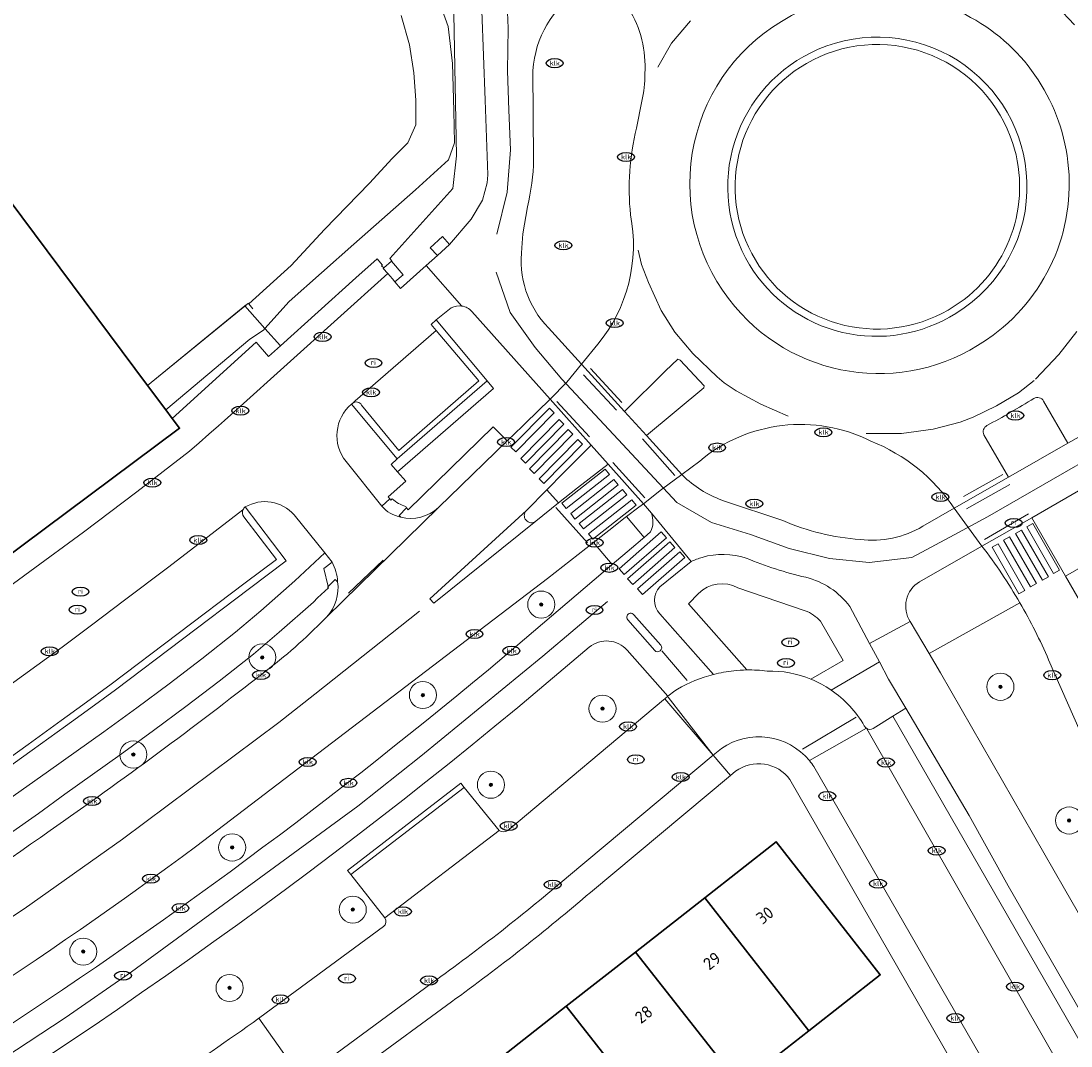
# Model space of a CAD drawing. Header units: metres. Extents: x 103671 to 105190, y 427150 to 429171.
# Tile 38 of 256: x 104104 to 104181, y 427392 to 427468. Entities that reach past the tile are written whole.
import ezdxf
from ezdxf.enums import TextEntityAlignment as Align

# ---------------------------------------------------------------- set-up
doc = ezdxf.new("R2010")
doc.units = ezdxf.units.M
for name, color, linetype, lineweight in [('B-WE-GK-BESCHOEIING-G', 253, 'GK-BESCHOEIING-SO', 18), ('B-WE-GR-BEPLANTING_CULTUUR_BODEMBEDEKKER-GV', 253, 'Continuous', 18), ('B-WE-GR-BOOM-S', 253, 'Continuous', 25), ('B-WE-GR-HAAG-GV', 253, 'Continuous', 13), ('B-WE-IE-MEUBILAIR-S', 253, 'Continuous', 25), ('B-WE-IE-TERREINAFSCHEIDING_KUNSTMATIG_MUUR-GV', 253, 'Continuous', 18), ('B-WE-OG-BEBOUWING-GV', 253, 'Continuous', 35), ('B-WE-OG-BEBOUWING-T18', 7, 'Continuous', 18), ('B-WE-OG-TERREIN_BEGROEID-GV', 253, 'Continuous', 18), ('B-WE-OG-TERREIN_ERF-GV', 253, 'Continuous', 18), ('B-WE-OG-TERREIN_OEVER-GV', 253, 'Continuous', 18), ('B-WE-OG-WATER_SLOOT-GV', 253, 'Continuous', 18), ('B-WE-VH-GESLOTENVERHARDING_ASFALT-GV', 253, 'Continuous', 18), ('B-WE-VH-ONVERHARD_ZAND-GV', 253, 'Continuous', 18), ('B-WE-VH-OPENVERHARDING-GV', 253, 'Continuous', 18), ('B-WE-VH-OPENVERHARDING_BETONSTRAATSTEEN-GV', 253, 'Continuous', 18), ('B-WE-VH-OPENVERHARDING_TEGEL-GV', 253, 'Continuous', 18), ('B-WE-VW-MARKERING_PICTOGRAM-G', 253, 'Continuous', 18)]:
    doc.layers.add(name, color=color, linetype=linetype, lineweight=lineweight)
doc.styles.add('NLCS-ISO', font='NLCS-ISO.ttf')
doc.styles.add('NLCS-ISO-M500-T18', font='NLCS-ISO.ttf', dxfattribs={"height": 0.9})
doc.linetypes.add('GK-BESCHOEIING-SO', pattern='A,18,-3,[1,NLCS.SHX,S=0.6,R=0,X=0,Y=0],-3', length=24)

# ---------------------------------------------------------------- blocks, each defined once
blk = doc.blocks.new('SIE-MEUBILAIR_PUT_RIOOLPUT-SO')
blk.add_ellipse((0, 0), major_axis=(1.25, 0), ratio=0.54)
at = {"style": 'NLCS-ISO'}
blk.add_text('ri', height=0.75, dxfattribs=at).set_placement((-0.04, 0.07), align=Align.MIDDLE_CENTER)
blk = doc.blocks.new('SIE-MEUBILAIR_PUT_KOLK-SO')
blk.add_ellipse((0, 0), major_axis=(1.25, 0), ratio=0.54)
at = {"style": 'NLCS-ISO'}
blk.add_text('klk', height=0.75, dxfattribs=at).set_placement((0.03, 0), align=Align.MIDDLE_CENTER)
blk = doc.blocks.new('SGR-BOOM_GBKN-SO')
at = {"linetype": 'ByBlock', "lineweight": 18}
h = blk.add_hatch(color=0, dxfattribs=at)
h.dxf.hatch_style = 1
edge = h.paths.add_edge_path()
edge.add_arc((0, 0), 0.25, 0, 360)
at = {"color": 0, "linetype": 'ByBlock', "lineweight": 18}
for radius in [2, 0.25]:
    blk.add_circle((0, 0), radius, dxfattribs=at)
at = {"color": 0, "linetype": 'ByBlock', "lineweight": 18, "style": 'NLCS-ISO'}
blk.add_attdef('SOORT', (2.5, 0), '', height=1.5, dxfattribs=at)

msp = doc.modelspace()

# ---------------------------------------------------------------- linework, layer by layer
at = {"layer": 'B-WE-GK-BESCHOEIING-G', "flags": 128}
for points in [[(104112.948, 427440.675), (104120.387, 427446.763), (104120.43, 427446.707)], [(104120.43, 427446.707), (104120.71, 427446.341)]]:
    msp.add_lwpolyline(points, dxfattribs=at)
at = {"layer": 'B-WE-GR-BEPLANTING_CULTUUR_BODEMBEDEKKER-GV'}
for points in [[(104176.846, 427458.547, 0.461562), (104162.097, 427464.713)], [(104162.097, 427464.713, 0.435141), (104157.832, 427449.943)], [(104172.518, 427446.525, 0.341188), (104176.846, 427458.547)], [(104157.832, 427449.943, 0.425148), (104172.518, 427446.525)], [(104128.016, 427439.3, 0.410376), (104127.608, 427435.065)], [(104123.767, 427431.12, 0.361446), (104120.159, 427431.705)]]:
    msp.add_lwpolyline(points, format="xyb", dxfattribs=at)
at = {"layer": 'B-WE-GR-BEPLANTING_CULTUUR_BODEMBEDEKKER-GV', "flags": 128}
for points in [[(104131.383, 427435.262), (104128.016, 427439.3)], [(104127.608, 427435.065), (104130.24, 427431.769), (104130.84, 427432.297), (104130.712, 427432.456), (104132.02, 427433.624), (104131.404, 427434.301), (104130.925, 427434.832), (104131.383, 427435.262)], [(104120.159, 427431.705), (104123.186, 427427.732), (104120.473, 427425.683), (104110.574, 427418.215), (104108.48, 427416.683), (104106.879, 427415.516), (104104.421, 427413.75), (104102.402, 427412.297), (104100.73, 427411.153), (104097.551, 427408.959), (104094.608, 427406.981), (104093.091, 427406.007)], [(104126.032, 427428.31), (104123.767, 427431.12)], [(104091.05, 427404.665), (104092.144, 427402.975), (104094.171, 427404.263), (104096.67, 427405.888), (104099.124, 427407.604), (104101.573, 427409.339), (104105.632, 427412.205), (104109.707, 427415.109), (104112.147, 427416.888), (104114.533, 427418.654), (104116.946, 427420.492), (104119.431, 427422.463), (104121.301, 427424.046), (104123.822, 427426.251), (104126.032, 427428.31)]]:
    msp.add_lwpolyline(points, dxfattribs=at)
at = {"layer": 'B-WE-GR-HAAG-GV', "flags": 128}
for points in [[(104167.666, 427419.004), (104166.991, 427420.27), (104163.428, 427418.191)], [(104166.529, 427415.347), (104167.974, 427416.256), (104168.939, 427416.851), (104167.666, 427419.004)]]:
    msp.add_lwpolyline(points, dxfattribs=at)
at = {"layer": 'B-WE-GR-HAAG-GV'}
for points in [[(104163.428, 427418.191, -0.11303), (104165.879, 427415.546)], [(104165.879, 427415.546, 0.126223), (104166.031, 427415.373)], [(104166.031, 427415.373, 0.286266), (104166.529, 427415.347)]]:
    msp.add_lwpolyline(points, format="xyb", dxfattribs=at)
at = {"layer": 'B-WE-GR-HAAG-GV', "flags": 128}
msp.add_lwpolyline([(104176.499, 427403.742), (104173.616, 427408.942), (104168.939, 427416.851), (104167.974, 427416.256), (104198.952, 427362.437), (104199.567, 427361.993), (104202.433, 427356.905), (104202.499, 427356.278), (104227.257, 427313.407), (104227.367, 427313.223), (104228.358, 427313.747)], close=True, dxfattribs=at)
at = {"layer": 'B-WE-IE-TERREINAFSCHEIDING_KUNSTMATIG_MUUR-GV', "flags": 128}
msp.add_lwpolyline([(104131.383, 427435.262), (104130.925, 427434.832), (104131.404, 427434.301), (104138.492, 427440.454), (104138.028, 427441.01)], close=True, dxfattribs=at)
at = {"layer": 'B-WE-OG-BEBOUWING-GV', "flags": 128}
for points in [[(104114.765, 427438.239), (104114.29, 427438.875), (104112.948, 427440.675), (104102.722, 427454.38), (104102.654, 427454.347), (104102.519, 427454.246), (104098.753, 427451.349), (104096.94, 427453.805), (104096.793, 427453.991), (104090.195, 427449.096), (104090.342, 427448.898), (104092.097, 427446.523), (104086.12, 427442.075), (104093.793, 427431.767), (104090.472, 427429.295), (104095.237, 427422.892), (104095.386, 427422.693), (104115.303, 427437.518)], [(104154.091, 427402.861), (104161.791, 427393.045), (104167.06, 427397.177), (104159.36, 427406.994)], [(104156.68, 427389.036), (104161.791, 427393.045), (104154.091, 427402.861), (104148.98, 427398.852)], [(104148.98, 427398.852), (104143.869, 427394.843), (104151.569, 427385.026), (104156.68, 427389.036)], [(104146.458, 427381.017), (104151.569, 427385.026), (104143.869, 427394.843), (104138.758, 427390.834)]]:
    msp.add_lwpolyline(points, close=True, dxfattribs=at)
at = {"layer": 'B-WE-OG-TERREIN_BEGROEID-GV'}
for points in [[(104144.878, 427469.856, 0.237683), (104141.405, 427463.94)], [(104149.671, 427463.7, 0.152394), (104148.483, 427468.518)], [(104149.442, 427461.661, 0.059311), (104149.671, 427463.7)], [(104148.609, 427453.281, -0.083378), (104149.049, 427459.661)], [(104141.455, 427457.366, -0.056887), (104140.996, 427453.875)], [(104146.202, 427443.727, 0.224016), (104148.609, 427453.281)], [(104140.593, 427450.848, 0.230145), (104142.551, 427444.928)], [(104166.365, 427436.569, 0.298584), (104153.719, 427435.099)], [(104172.516, 427431.626, 0.150521), (104166.365, 427436.569)], [(104152.612, 427433.888, 0.106381), (104155.563, 427432.142)], [(104131.643, 427430.957, 0.253094), (104134.419, 427431.667)], [(104159.865, 427430.697, 0.084623), (104165.56, 427429.311)], [(104165.56, 427429.311, 0.167445), (104170.2, 427430.28)], [(104126.177, 427423.592, 0.230206), (104126.976, 427426.188)], [(104156.543, 427425.746, 0.335292), (104153.642, 427425.319)], [(104179.49, 427420.425, 0.029409), (104177.368, 427424.635)], [(104162.633, 427423.27, 0.133433), (104161.499, 427424.042)], [(104121.495, 427419.456, 0.037542), (104126.038, 427423.453)], [(104148.37, 427421.132, 0.400558), (104145.561, 427421.359)], [(104056.927, 427367.326, 0.060352), (104138.118, 427419.693)], [(104105.745, 427407.813, 0.013173), (104121.495, 427419.456)], [(104157.21, 427419.677, -0.035204), (104158.692, 427419.595)], [(104158.719, 427419.596, -0.102403), (104161.94, 427418.992)], [(104140.289, 427416.907, -0.084034), (104020.111, 427347.65)], [(104082.17, 427392.511, 0.019264), (104105.745, 427407.813)], [(104138.916, 427407.827, 0.356349), (104139.553, 427407.832)], [(104116.586, 427406.69, -0.030309), (104081.111, 427383.624)], [(104130.377, 427400.728, 0.377909), (104130.459, 427401.374)], [(104107.179, 427384.432, 0.00863), (104121.17, 427393.959)]]:
    msp.add_lwpolyline(points, format="xyb", dxfattribs=at)
at = {"layer": 'B-WE-OG-TERREIN_BEGROEID-GV', "flags": 128}
for points in [[(104134.474, 427469.018), (104135.138, 427467.165), (104135.461, 427464.44), (104135.569, 427460.943), (104135.617, 427458.59), (104135.177, 427457.332), (104132.742, 427455.12), (104128.181, 427451.117), (104123.409, 427446.876), (104121.61, 427444.888), (104122.762, 427443.609), (104128.33, 427448.622), (104129.901, 427450.025), (104130.303, 427449.558), (104130.228, 427449.505), (104130.403, 427449.356), (104130.96, 427449.858), (104130.978, 427449.874), (104130.828, 427450.039), (104135.488, 427455.229), (104135.76, 427457.633), (104135.567, 427468.117)], [(104141.405, 427463.94), (104141.455, 427457.366)], [(104149.049, 427459.661), (104149.442, 427461.661)], [(104140.996, 427453.875), (104140.671, 427451.859), (104140.593, 427450.848)], [(104142.551, 427444.928), (104144.993, 427442.248), (104146.201, 427443.726), (104146.202, 427443.727)], [(104134.419, 427431.667), (104134.506, 427431.75), (104135.235, 427432.457), (104139.513, 427436.59), (104138.463, 427437.612), (104132.199, 427431.487), (104132.067, 427431.631)], [(104153.719, 427435.099), (104152.407, 427434.113), (104152.612, 427433.888)], [(104132.067, 427431.631), (104131.522, 427431.083), (104131.643, 427430.957)], [(104155.563, 427432.142), (104159.865, 427430.697)], [(104170.2, 427430.28), (104172.516, 427431.626)], [(104138.118, 427419.693), (104147.252, 427427.451), (104145.87, 427429.078), (104142.487, 427426.416), (104116.586, 427406.69)], [(104126.976, 427426.188), (104126.811, 427426.342), (104126.271, 427425.838), (104126.234, 427425.804), (104126.313, 427425.725), (104125.49, 427424.992), (104125.208, 427424.687), (104122.662, 427422.46), (104120.758, 427420.849), (104118.228, 427418.842), (104115.78, 427416.977), (104113.384, 427415.204), (104110.929, 427413.414), (104106.845, 427410.503), (104104.889, 427409.07), (104100.341, 427405.905), (104095.648, 427402.748)], [(104161.499, 427424.042), (104156.543, 427425.746)], [(104153.642, 427425.319), (104152.886, 427424.551), (104157.21, 427419.677)], [(104177.368, 427424.635), (104170.659, 427420.896), (104171.511, 427419.451), (104180.659, 427403.511), (104187.609, 427391.456), (104240.978, 427298.436), (104242.976, 427294.997), (104243.027, 427295.027), (104243.476, 427294.279), (104247.441, 427296.612), (104246.676, 427297.939), (104198.07, 427382.417)], [(104126.038, 427423.453), (104126.177, 427423.592)], [(104161.94, 427418.992), (104164.321, 427420.381), (104162.633, 427423.27)], [(104139.553, 427407.832), (104151.048, 427417.479), (104151.135, 427417.547), (104151.38, 427417.739), (104148.37, 427421.132)], [(104145.561, 427421.359), (104140.289, 427416.907)], [(104198.07, 427382.417), (104190.827, 427394.953), (104190.341, 427395.862), (104179.49, 427420.425)], [(104158.692, 427419.595), (104158.719, 427419.596)], [(104130.459, 427401.374), (104127.957, 427404.571), (104127.714, 427404.882), (104136.081, 427411.308), (104136.33, 427411.002), (104138.916, 427407.827)], [(104121.17, 427393.959), (104121.207, 427393.985), (104121.244, 427394.011), (104130.377, 427400.728)]]:
    msp.add_lwpolyline(points, dxfattribs=at)
for points in [[(104114.29, 427438.875), (104114.765, 427438.239), (104120.969, 427443.862), (104121.883, 427442.818), (104122.762, 427443.609), (104121.61, 427444.888), (104121.498, 427444.764), (104120.492, 427444.093)], [(104187.905, 427424.364), (104185.143, 427429.122), (104180.742, 427426.599), (104183.124, 427422.457), (104187.236, 427415.322), (104199.25, 427394.428), (104252.059, 427302.612), (104253.469, 427300.178), (104257.87, 427302.721), (104242.871, 427328.799)]]:
    msp.add_lwpolyline(points, close=True, dxfattribs=at)
at = {"layer": 'B-WE-OG-TERREIN_ERF-GV', "flags": 128}
for points in [[(104156.375, 427412.197), (104156.003, 427411.886), (104145.659, 427403.254)], [(104135.389, 427395.168), (104129.003, 427390.487), (104124.384, 427387.098), (104136.218, 427361.27), (104145.032, 427367.428), (104143.574, 427369.41), (104145.94, 427371.151), (104148.262, 427372.859), (104149.72, 427370.877), (104155.49, 427375.303), (104153.973, 427377.24), (104156.267, 427379.036), (104158.556, 427380.829), (104160.073, 427378.892), (104165.686, 427383.512), (104164.168, 427385.341), (104166.381, 427387.193), (104168.57, 427389.025), (104170.11, 427387.185), (104173.013, 427389.616), (104160.389, 427411.584)]]:
    msp.add_lwpolyline(points, dxfattribs=at)
at = {"layer": 'B-WE-OG-TERREIN_ERF-GV'}
for points in [[(104160.389, 427411.584, 0.414301), (104156.375, 427412.197)], [(104145.659, 427403.254, -0.019834), (104135.389, 427395.168)]]:
    msp.add_lwpolyline(points, format="xyb", dxfattribs=at)
at = {"layer": 'B-WE-OG-TERREIN_ERF-GV', "flags": 128}
msp.add_lwpolyline([(104154.091, 427402.861), (104159.36, 427406.994), (104167.06, 427397.177), (104161.791, 427393.045), (104156.68, 427389.036), (104151.569, 427385.026), (104146.458, 427381.017), (104141.346, 427377.008), (104136.078, 427372.876), (104128.378, 427382.692), (104133.647, 427386.825), (104138.758, 427390.834), (104143.869, 427394.843), (104148.98, 427398.852)], close=True, dxfattribs=at)
at = {"layer": 'B-WE-OG-TERREIN_OEVER-GV', "flags": 128}
msp.add_lwpolyline([(104131.68, 427467.984), (104132.283, 427465.815), (104132.618, 427463.757), (104132.753, 427461.749), (104132.748, 427459.921), (104132.16, 427458.596), (104131.011, 427457.443), (104129.329, 427455.623), (104126.013, 427452.2), (104123.554, 427449.537), (104120.43, 427446.707), (104120.387, 427446.763), (104120.119, 427446.544), (104121.61, 427444.888), (104123.409, 427446.876), (104128.181, 427451.117), (104132.742, 427455.12), (104135.177, 427457.332), (104135.617, 427458.59), (104135.569, 427460.943), (104135.461, 427464.44), (104135.138, 427467.165), (104134.474, 427469.018)], dxfattribs=at)
msp.add_lwpolyline([(104112.948, 427440.675), (104114.29, 427438.875), (104120.492, 427444.093), (104121.498, 427444.764), (104121.61, 427444.888), (104120.119, 427446.544)], close=True, dxfattribs=at)
at = {"layer": 'B-WE-OG-WATER_SLOOT-GV', "flags": 128}
msp.add_lwpolyline([(104102.722, 427454.38), (104112.948, 427440.675), (104120.119, 427446.544), (104120.387, 427446.763), (104120.43, 427446.707), (104123.554, 427449.537), (104126.013, 427452.2), (104129.329, 427455.623), (104131.011, 427457.443), (104132.16, 427458.596), (104132.748, 427459.921), (104132.753, 427461.749), (104132.618, 427463.757), (104132.283, 427465.815), (104131.68, 427467.984)], dxfattribs=at)
at = {"layer": 'B-WE-VH-GESLOTENVERHARDING_ASFALT-GV', "flags": 128}
for points in [[(104140.599, 427473.361), (104140.452, 427473.326), (104137.541, 427471.678), (104137.519, 427471.665), (104137.887, 427461.733), (104138.08, 427456.229), (104138.024, 427455.645), (104137.677, 427454.352), (104136.842, 427452.963), (104135.241, 427451.075), (104134.349, 427450.264), (104133.53, 427449.538), (104136.156, 427446.54)], [(104141.455, 427457.366), (104141.405, 427463.94)], [(104149.442, 427461.661), (104149.049, 427459.661)], [(104140.593, 427450.848), (104140.671, 427451.859), (104140.996, 427453.875)], [(104136.895, 427446.147), (104142.679, 427439.665), (104143.9, 427440.912), (104144.993, 427442.248), (104142.551, 427444.928)], [(104146.202, 427443.727), (104146.201, 427443.726), (104144.993, 427442.248), (104148.166, 427438.766), (104151.186, 427441.768), (104152.111, 427442.609), (104152.268, 427442.549), (104154.055, 427440.656), (104154.019, 427440.499), (104149.789, 427436.985), (104152.407, 427434.113), (104153.719, 427435.099)], [(104179.116, 427439.527), (104180.903, 427436.413), (104186.992, 427439.823), (104185.703, 427442.145)], [(104140.925, 427431.444), (104142.441, 427432.981), (104143.689, 427434.246), (104145.7, 427436.278), (104142.679, 427439.665), (104142.463, 427439.445), (104141.975, 427438.968), (104140.64, 427437.679), (104139.513, 427436.59), (104135.235, 427432.457), (104134.506, 427431.75), (104134.419, 427431.667), (104126.177, 427423.592), (104126.038, 427423.453)], [(104172.516, 427431.626), (104176.516, 427433.903), (104174.704, 427437.04)], [(104116.586, 427406.69), (104142.487, 427426.416), (104145.87, 427429.078), (104147.348, 427430.24), (104148.253, 427430.951), (104148.307, 427430.992), (104149.232, 427431.692), (104149.564, 427431.948), (104146.963, 427434.863), (104144.687, 427433.115), (104143.302, 427432.005), (104141.611, 427430.651)], [(104152.612, 427433.888), (104152.407, 427434.113), (104150.91, 427432.987), (104149.564, 427431.948), (104150.157, 427431.249), (104153.103, 427427.678)], [(104159.865, 427430.697), (104155.563, 427432.142)], [(104169.948, 427426.178), (104174.568, 427428.824), (104172.516, 427431.626)], [(104172.516, 427431.626), (104170.2, 427430.28)], [(104150.778, 427425.822), (104153.103, 427427.678), (104150.157, 427431.249)], [(104199.25, 427394.428), (104187.236, 427415.322), (104183.124, 427422.457), (104180.742, 427426.599), (104178.259, 427430.916), (104174.568, 427428.824)], [(104150.096, 427429.866), (104149.612, 427429.455), (104149.485, 427429.347), (104148.684, 427428.667), (104147.252, 427427.451), (104138.118, 427419.693)], [(104154.745, 427419.345), (104150.775, 427423.822)], [(104164.807, 427424.366), (104166.261, 427421.64), (104169.272, 427423.246)], [(104150.399, 427421.118), (104148.403, 427423.378)], [(104148.864, 427423.742), (104150.858, 427421.5)], [(104187.609, 427391.456), (104180.659, 427403.511), (104171.511, 427419.451), (104170.659, 427420.896), (104169.272, 427423.246), (104166.261, 427421.64), (104166.991, 427420.27), (104167.666, 427419.004), (104168.939, 427416.851), (104173.616, 427408.942), (104176.499, 427403.742), (104228.358, 427313.747), (104240.564, 427292.565)], [(104140.289, 427416.907), (104145.561, 427421.359)], [(104148.37, 427421.132), (104151.38, 427417.739), (104151.891, 427418.138), (104152.073, 427418.246)], [(104179.49, 427420.425), (104190.341, 427395.862), (104190.827, 427394.953), (104198.07, 427382.417), (104246.676, 427297.939), (104247.441, 427296.612), (104249.872, 427292.397), (104251.588, 427289.387), (104257.669, 427292.917), (104255.94, 427295.915), (104253.469, 427300.178), (104252.059, 427302.612), (104199.25, 427394.428)]]:
    msp.add_lwpolyline(points, dxfattribs=at)
at = {"layer": 'B-WE-VH-GESLOTENVERHARDING_ASFALT-GV'}
for points in [[(104141.405, 427463.94, -0.237683), (104144.878, 427469.856)], [(104159.751, 427467.555, -0.535061), (104180.852, 427457.649)], [(104148.483, 427468.518, -0.152394), (104149.671, 427463.7)], [(104156.319, 427446.497, -0.461966), (104159.751, 427467.555)], [(104149.671, 427463.7, -0.059311), (104149.442, 427461.661)], [(104149.049, 427459.661, 0.083378), (104148.609, 427453.281)], [(104140.996, 427453.875, 0.056887), (104141.455, 427457.366)], [(104180.852, 427457.649, -0.278904), (104175.383, 427444.394)], [(104148.609, 427453.281, -0.224016), (104146.202, 427443.727)], [(104142.551, 427444.928, -0.230145), (104140.593, 427450.848)], [(104136.156, 427446.54, -0.17169), (104136.895, 427446.147)], [(104175.383, 427444.394, -0.399547), (104156.319, 427446.497)], [(104174.926, 427437.715, 0.011834), (104178.406, 427439.716)], [(104178.406, 427439.716, -0.412678), (104179.116, 427439.527)], [(104153.719, 427435.099, -0.298584), (104166.365, 427436.569)], [(104174.704, 427437.04, -0.379613), (104174.926, 427437.715)], [(104166.365, 427436.569, -0.150521), (104172.516, 427431.626)], [(104155.563, 427432.142, -0.106381), (104152.612, 427433.888)], [(104141.611, 427430.651, -0.943209), (104140.925, 427431.444)], [(104150.157, 427431.249, -0.199), (104150.096, 427429.866)], [(104165.56, 427429.311, -0.084623), (104159.865, 427430.697)], [(104170.2, 427430.28, -0.167445), (104165.56, 427429.311)], [(104174.568, 427428.824, -0.031486), (104177.368, 427424.635)], [(104153.103, 427427.678, -0.039255), (104153.902, 427427.985)], [(104153.902, 427427.985, -0.154051), (104157.154, 427427.929)], [(104157.154, 427427.929, 0.042782), (104161.554, 427426.518)], [(104161.554, 427426.518, -0.171086), (104164.807, 427424.366)], [(104169.272, 427423.246, -0.422927), (104169.948, 427426.178)], [(104150.775, 427423.822, -0.399498), (104150.778, 427425.822)], [(104177.368, 427424.635, -0.029409), (104179.49, 427420.425)], [(104148.403, 427423.378, -1.034914), (104148.864, 427423.742)], [(104126.038, 427423.453, -0.037542), (104121.495, 427419.456)], [(104145.561, 427421.359, -0.400558), (104148.37, 427421.132)], [(104150.858, 427421.5, -0.956907), (104150.399, 427421.118)], [(104138.118, 427419.693, -0.060352), (104056.927, 427367.326)], [(104121.495, 427419.456, -0.013173), (104105.745, 427407.813)], [(104152.073, 427418.246, -0.069225), (104154.745, 427419.345)], [(104020.111, 427347.65, 0.084034), (104140.289, 427416.907)], [(104105.745, 427407.813, -0.019264), (104082.17, 427392.511)], [(104081.111, 427383.624, 0.030309), (104116.586, 427406.69)]]:
    msp.add_lwpolyline(points, format="xyb", dxfattribs=at)
at = {"layer": 'B-WE-VH-GESLOTENVERHARDING_ASFALT-GV', "flags": 128}
for points in [[(104149.564, 427431.948), (104150.91, 427432.987), (104152.407, 427434.113), (104149.789, 427436.985), (104148.166, 427438.766), (104144.993, 427442.248), (104143.9, 427440.912), (104142.679, 427439.665), (104145.7, 427436.278), (104146.963, 427434.863)], [(104188.685, 427436.775), (104186.992, 427439.823), (104180.903, 427436.413), (104176.516, 427433.903), (104172.516, 427431.626), (104174.568, 427428.824), (104178.259, 427430.916), (104182.633, 427433.446)]]:
    msp.add_lwpolyline(points, close=True, dxfattribs=at)
at = {"layer": 'B-WE-VH-ONVERHARD_ZAND-GV', "flags": 128}
for points in [[(104167.666, 427419.004), (104166.991, 427420.27), (104163.428, 427418.191)], [(104166.529, 427415.347), (104167.974, 427416.256), (104168.939, 427416.851), (104167.666, 427419.004)]]:
    msp.add_lwpolyline(points, dxfattribs=at)
at = {"layer": 'B-WE-VH-ONVERHARD_ZAND-GV'}
for points in [[(104163.428, 427418.191, -0.11303), (104165.879, 427415.546)], [(104165.879, 427415.546, 0.126223), (104166.031, 427415.373)], [(104166.031, 427415.373, 0.286266), (104166.529, 427415.347)]]:
    msp.add_lwpolyline(points, format="xyb", dxfattribs=at)
at = {"layer": 'B-WE-VH-ONVERHARD_ZAND-GV', "flags": 128}
msp.add_lwpolyline([(104176.499, 427403.742), (104173.616, 427408.942), (104168.939, 427416.851), (104167.974, 427416.256), (104198.952, 427362.437), (104199.567, 427361.993), (104202.433, 427356.905), (104202.499, 427356.278), (104227.257, 427313.407), (104227.367, 427313.223), (104228.358, 427313.747)], close=True, dxfattribs=at)
at = {"layer": 'B-WE-VH-OPENVERHARDING-GV'}
for points in [[(104162.097, 427464.713, -0.461562), (104176.846, 427458.547)], [(104177.888, 427455.73, 0.527811), (104162.469, 427465.492)], [(104162.469, 427465.492, 0.456136), (104157.41, 427449.582)], [(104157.832, 427449.943, -0.435141), (104162.097, 427464.713)], [(104176.846, 427458.547, -0.341188), (104172.518, 427446.525)], [(104172.633, 427445.997, 0.272763), (104177.888, 427455.73)], [(104157.41, 427449.582, 0.4197), (104172.633, 427445.997)], [(104172.518, 427446.525, -0.425148), (104157.832, 427449.943)], [(104178.406, 427439.716, -0.011834), (104174.926, 427437.715)], [(104179.116, 427439.527, 0.412678), (104178.406, 427439.716)], [(104174.926, 427437.715, 0.379613), (104174.704, 427437.04)], [(104120.159, 427431.705, 0.133971), (104119.988, 427431.488)], [(104119.988, 427431.488, 0.261149), (104120.046, 427430.986)], [(104120.046, 427430.986, -0.261149), (104119.988, 427431.488)], [(104140.925, 427431.444, 0.943209), (104141.611, 427430.651)], [(104148.864, 427423.742, 1.034914), (104148.403, 427423.378)], [(104150.399, 427421.118, 0.956907), (104150.858, 427421.5)]]:
    msp.add_lwpolyline(points, format="xyb", dxfattribs=at)
at = {"layer": 'B-WE-VH-OPENVERHARDING-GV', "flags": 128}
for points in [[(104174.704, 427437.04), (104176.516, 427433.903), (104180.903, 427436.413), (104179.116, 427439.527)], [(104141.611, 427430.651), (104143.302, 427432.005), (104142.441, 427432.981), (104140.925, 427431.444)], [(104093.091, 427406.007), (104094.608, 427406.981), (104097.551, 427408.959), (104100.73, 427411.153), (104102.402, 427412.297), (104104.421, 427413.75), (104106.879, 427415.516), (104108.48, 427416.683), (104110.574, 427418.215), (104120.473, 427425.683), (104123.186, 427427.732), (104120.159, 427431.705)], [(104120.046, 427430.986), (104122.468, 427427.841), (104120.16, 427426.098), (104110.264, 427418.632), (104108.173, 427417.103), (104106.574, 427415.937), (104104.117, 427414.172), (104102.103, 427412.723), (104100.435, 427411.581), (104097.579, 427409.609), (104094.244, 427407.354), (104092.887, 427406.313), (104092.872, 427406.301)], [(104119.988, 427431.488), (104117.068, 427429.245), (104114.413, 427427.218), (104111.24, 427424.825), (104108.812, 427422.981), (104106.629, 427421.366), (104104.771, 427420.013), (104101.778, 427417.863)], [(104102.103, 427412.723), (104104.117, 427414.172), (104106.574, 427415.937), (104108.173, 427417.103), (104110.264, 427418.632), (104120.16, 427426.098), (104122.468, 427427.841), (104120.046, 427430.986)], [(104100.341, 427405.905), (104104.889, 427409.07), (104106.845, 427410.503), (104110.929, 427413.414), (104113.384, 427415.204), (104115.78, 427416.977), (104118.228, 427418.842), (104120.758, 427420.849), (104122.662, 427422.46), (104125.208, 427424.687), (104125.49, 427424.992), (104126.313, 427425.725), (104126.234, 427425.804), (104126.271, 427425.838), (104125.971, 427427.155), (104126.579, 427427.631), (104126.032, 427428.31), (104123.822, 427426.251), (104121.301, 427424.046), (104119.431, 427422.463), (104116.946, 427420.492), (104114.533, 427418.654), (104112.147, 427416.888), (104109.707, 427415.109), (104105.632, 427412.205), (104101.573, 427409.339)], [(104148.403, 427423.378), (104150.399, 427421.118)], [(104150.858, 427421.5), (104148.864, 427423.742)]]:
    msp.add_lwpolyline(points, dxfattribs=at)
for points in [[(104145.7, 427436.278), (104143.689, 427434.246), (104142.441, 427432.981), (104143.302, 427432.005), (104144.687, 427433.115), (104146.963, 427434.863)], [(104147.252, 427427.451), (104148.684, 427428.667), (104149.485, 427429.347), (104149.612, 427429.455), (104148.307, 427430.992), (104148.253, 427430.951), (104147.348, 427430.24), (104145.87, 427429.078)]]:
    msp.add_lwpolyline(points, close=True, dxfattribs=at)
at = {"layer": 'B-WE-VH-OPENVERHARDING_BETONSTRAATSTEEN-GV'}
for points in [[(104180.852, 427457.649, 0.535061), (104159.751, 427467.555)], [(104159.751, 427467.555, 0.461966), (104156.319, 427446.497)], [(104162.469, 427465.492, -0.527811), (104177.888, 427455.73)], [(104157.41, 427449.582, -0.456136), (104162.469, 427465.492)], [(104175.383, 427444.394, 0.278904), (104180.852, 427457.649)], [(104177.888, 427455.73, -0.272763), (104172.633, 427445.997)], [(104172.633, 427445.997, -0.4197), (104157.41, 427449.582)], [(104135.366, 427446.4, -0.164766), (104136.156, 427446.54)], [(104156.319, 427446.497, 0.399547), (104175.383, 427444.394)], [(104127.608, 427435.065, -0.410376), (104128.016, 427439.3)], [(104128.092, 427439.368, -0.452719), (104128.739, 427439.234)], [(104119.988, 427431.488, -0.133971), (104120.159, 427431.705)], [(104120.159, 427431.705, -0.361446), (104123.767, 427431.12)], [(104131.643, 427430.957, -0.171812), (104130.24, 427431.769)], [(104130.24, 427431.769, 0.171812), (104131.643, 427430.957)], [(104132.01, 427431.751, -0.109798), (104131.015, 427432.308)], [(104134.419, 427431.667, -0.253094), (104131.643, 427430.957)], [(104126.579, 427427.631, -0.10876), (104126.976, 427426.188)], [(104126.976, 427426.188, 0.10876), (104126.579, 427427.631)], [(104126.976, 427426.188, -0.230206), (104126.177, 427423.592)], [(104154.745, 427419.345, 0.069225), (104152.073, 427418.246)], [(104156.23, 427419.616, 0.036324), (104154.745, 427419.345)], [(104157.21, 427419.677, 0.023505), (104156.23, 427419.616)], [(104158.692, 427419.595, 0.035204), (104157.21, 427419.677)], [(104161.94, 427418.992, 0.102403), (104158.719, 427419.596)], [(104163.428, 427418.191, 0.052864), (104161.94, 427418.992)], [(104165.879, 427415.546, 0.11303), (104163.428, 427418.191)], [(104166.031, 427415.373, -0.126223), (104165.879, 427415.546)], [(104166.529, 427415.347, -0.286266), (104166.031, 427415.373)], [(104155.334, 427413.884, -0.387719), (104161.825, 427412.981)], [(104161.825, 427412.981, -0.028028), (104162.148, 427412.545)], [(104139.553, 427407.832, -0.356349), (104138.916, 427407.827)], [(104133.954, 427396.565, 0.02111), (104144.026, 427404.452)], [(104130.459, 427401.374, -0.377909), (104130.377, 427400.728)], [(104121.17, 427393.959, -0.00863), (104107.179, 427384.432)]]:
    msp.add_lwpolyline(points, format="xyb", dxfattribs=at)
at = {"layer": 'B-WE-VH-OPENVERHARDING_BETONSTRAATSTEEN-GV', "flags": 128}
for points in [[(104135.241, 427451.075), (104134.715, 427451.672), (104133.817, 427450.841), (104134.349, 427450.264)], [(104130.96, 427449.858), (104130.403, 427449.356), (104130.356, 427449.311), (104130.689, 427448.931), (104131.034, 427448.538), (104131.206, 427448.321), (104131.809, 427448.852)], [(104138.916, 427407.827), (104136.33, 427411.002), (104127.957, 427404.571), (104130.459, 427401.374)]]:
    msp.add_lwpolyline(points, close=True, dxfattribs=at)
for points in [[(104136.156, 427446.54), (104133.53, 427449.538), (104131.618, 427447.841), (104131.206, 427448.321), (104131.034, 427448.538), (104130.689, 427448.931), (104119.532, 427438.899), (104119.082, 427438.501), (104118.631, 427438.102), (104118.181, 427437.704), (104117.47, 427437.076), (104116.759, 427436.448), (104116.048, 427435.821), (104112.144, 427432.821), (104108.213, 427429.858), (104104.253, 427426.932), (104100.598, 427424.282)], [(104128.016, 427439.3), (104128.092, 427439.368), (104128.28, 427439.537), (104134.259, 427444.737), (104133.885, 427445.184), (104134.262, 427445.523), (104135.366, 427446.4)], [(104134.259, 427444.737), (104128.28, 427439.537), (104128.092, 427439.368)], [(104128.739, 427439.234), (104131.498, 427435.888), (104137.401, 427441.01), (104134.259, 427444.737)], [(104130.24, 427431.769), (104127.608, 427435.065)], [(104126.177, 427423.592), (104134.419, 427431.667)], [(104131.015, 427432.308), (104130.907, 427432.221), (104130.84, 427432.297), (104130.24, 427431.769)], [(104131.643, 427430.957), (104131.522, 427431.083), (104132.067, 427431.631)], [(104132.067, 427431.631), (104132.01, 427431.751)], [(104101.778, 427417.863), (104104.771, 427420.013), (104106.629, 427421.366), (104108.812, 427422.981), (104111.24, 427424.825), (104114.413, 427427.218), (104117.068, 427429.245), (104119.988, 427431.488)], [(104123.767, 427431.12), (104126.032, 427428.31), (104126.579, 427427.631)], [(104126.579, 427427.631), (104125.971, 427427.155), (104126.271, 427425.838), (104126.811, 427426.342), (104126.976, 427426.188)], [(104158.719, 427419.596), (104158.692, 427419.595)], [(104152.073, 427418.246), (104151.891, 427418.138), (104151.38, 427417.739), (104151.135, 427417.547), (104154.723, 427413.374)], [(104144.026, 427404.452), (104154.723, 427413.374), (104151.135, 427417.547), (104151.048, 427417.479), (104139.553, 427407.832)], [(104167.974, 427416.256), (104166.529, 427415.347)], [(104197.34, 427361.513), (104198.952, 427362.437), (104167.974, 427416.256)], [(104161.825, 427412.981), (104166.031, 427415.373)], [(104166.055, 427415.331), (104166.031, 427415.373), (104161.825, 427412.981)], [(104166.031, 427415.373), (104166.055, 427415.331), (104197.126, 427361.067), (104197.149, 427361.027)], [(104197.149, 427361.027), (104197.126, 427361.067), (104166.055, 427415.331)], [(104154.723, 427413.374), (104155.334, 427413.884)], [(104162.148, 427412.545), (104223.654, 427305.762), (104227.997, 427308.335), (104225.847, 427312.033)], [(104138.916, 427407.827), (104130.459, 427401.374)], [(104130.377, 427400.728), (104121.244, 427394.011), (104121.207, 427393.985), (104121.17, 427393.959), (104124.301, 427389.517), (104125.909, 427390.65), (104133.954, 427396.565)], [(104123.195, 427388.737), (104124.301, 427389.517), (104121.17, 427393.959)]]:
    msp.add_lwpolyline(points, dxfattribs=at)
at = {"layer": 'B-WE-VH-OPENVERHARDING_TEGEL-GV', "flags": 128}
for points in [[(104105.362, 427526.409), (104102.42, 427527.173), (104106.967, 427519.262), (104108.077, 427517.331), (104116.644, 427502.427), (104118.039, 427500), (104135.101, 427470.314), (104135.567, 427468.117), (104135.76, 427457.633), (104135.488, 427455.229), (104130.828, 427450.039), (104130.978, 427449.874), (104130.96, 427449.858), (104131.809, 427448.852), (104131.206, 427448.321)], [(104131.206, 427448.321), (104131.618, 427447.841), (104133.53, 427449.538), (104134.349, 427450.264), (104133.817, 427450.841), (104134.715, 427451.672), (104135.241, 427451.075), (104136.842, 427452.963), (104137.677, 427454.352), (104138.024, 427455.645), (104138.08, 427456.229), (104137.887, 427461.733), (104137.519, 427471.665), (104135.926, 427474.383), (104121.19, 427500), (104106.545, 427525.46), (104106.497, 427525.544)], [(104100.598, 427424.282), (104104.253, 427426.932), (104108.213, 427429.858), (104112.144, 427432.821), (104116.048, 427435.821), (104116.759, 427436.448), (104117.47, 427437.076), (104118.181, 427437.704), (104118.631, 427438.102), (104119.082, 427438.501), (104119.532, 427438.899), (104130.689, 427448.931), (104130.356, 427449.311), (104130.403, 427449.356), (104130.228, 427449.505), (104130.303, 427449.558), (104129.901, 427450.025), (104128.33, 427448.622), (104122.762, 427443.609), (104121.883, 427442.818), (104120.969, 427443.862), (104114.765, 427438.239), (104115.303, 427437.518), (104095.386, 427422.693)], [(104135.366, 427446.4), (104134.262, 427445.523), (104138.028, 427441.01), (104138.492, 427440.454), (104131.404, 427434.301), (104132.02, 427433.624), (104130.712, 427432.456), (104130.84, 427432.297)], [(104128.092, 427439.368), (104128.016, 427439.3), (104131.383, 427435.262), (104138.028, 427441.01), (104134.262, 427445.523), (104133.885, 427445.184), (104134.259, 427444.737), (104137.401, 427441.01), (104131.498, 427435.888), (104128.739, 427439.234)], [(104132.01, 427431.751), (104132.067, 427431.631), (104132.199, 427431.487), (104138.463, 427437.612), (104139.513, 427436.59), (104140.64, 427437.679), (104141.975, 427438.968), (104142.463, 427439.445), (104142.679, 427439.665), (104136.895, 427446.147)], [(104130.84, 427432.297), (104130.907, 427432.221), (104131.015, 427432.308)], [(104150.157, 427431.249), (104149.564, 427431.948), (104149.232, 427431.692), (104148.307, 427430.992)], [(104148.307, 427430.992), (104149.612, 427429.455), (104150.096, 427429.866)], [(104174.568, 427428.824), (104169.948, 427426.178)], [(104153.103, 427427.678), (104150.778, 427425.822)], [(104156.543, 427425.746), (104161.499, 427424.042)], [(104157.21, 427419.677), (104152.886, 427424.551), (104153.642, 427425.319)], [(104169.272, 427423.246), (104170.659, 427420.896), (104177.368, 427424.635)], [(104150.775, 427423.822), (104154.745, 427419.345)], [(104163.428, 427418.191), (104166.991, 427420.27), (104166.261, 427421.64), (104164.807, 427424.366)], [(104162.633, 427423.27), (104164.321, 427420.381), (104161.94, 427418.992)], [(104155.334, 427413.884), (104154.723, 427413.374), (104156.003, 427411.886), (104156.375, 427412.197)], [(104156.003, 427411.886), (104154.723, 427413.374), (104144.026, 427404.452)], [(104224.222, 427304.776), (104223.823, 427305.469), (104223.654, 427305.762), (104162.148, 427412.545)], [(104145.659, 427403.254), (104156.003, 427411.886)], [(104160.389, 427411.584), (104173.013, 427389.616), (104174.245, 427387.519), (104207.941, 427329.139), (104208.873, 427327.489), (104222.135, 427304.512), (104223.526, 427302.279)], [(104133.954, 427396.565), (104125.909, 427390.65), (104124.301, 427389.517), (104123.195, 427388.737)], [(104121.503, 427385.171), (104124.384, 427387.098), (104129.003, 427390.487), (104135.389, 427395.168)]]:
    msp.add_lwpolyline(points, dxfattribs=at)
at = {"layer": 'B-WE-VH-OPENVERHARDING_TEGEL-GV'}
for points in [[(104136.156, 427446.54, 0.164766), (104135.366, 427446.4)], [(104136.895, 427446.147, 0.17169), (104136.156, 427446.54)], [(104128.739, 427439.234, 0.452719), (104128.092, 427439.368)], [(104131.015, 427432.308, 0.109798), (104132.01, 427431.751)], [(104150.096, 427429.866, 0.199), (104150.157, 427431.249)], [(104177.368, 427424.635, 0.031486), (104174.568, 427428.824)], [(104153.902, 427427.985, 0.039255), (104153.103, 427427.678)], [(104157.154, 427427.929, 0.154051), (104153.902, 427427.985)], [(104161.554, 427426.518, -0.042782), (104157.154, 427427.929)], [(104164.807, 427424.366, 0.171086), (104161.554, 427426.518)], [(104169.948, 427426.178, 0.422927), (104169.272, 427423.246)], [(104150.778, 427425.822, 0.399498), (104150.775, 427423.822)], [(104153.642, 427425.319, -0.335292), (104156.543, 427425.746)], [(104161.499, 427424.042, -0.133433), (104162.633, 427423.27)], [(104154.745, 427419.345, -0.036324), (104156.23, 427419.616)], [(104156.23, 427419.616, -0.023505), (104157.21, 427419.677)], [(104161.94, 427418.992, -0.052864), (104163.428, 427418.191)], [(104161.825, 427412.981, 0.387719), (104155.334, 427413.884)], [(104162.148, 427412.545, 0.028028), (104161.825, 427412.981)], [(104156.375, 427412.197, -0.414301), (104160.389, 427411.584)], [(104144.026, 427404.452, -0.02111), (104133.954, 427396.565)], [(104135.389, 427395.168, 0.019834), (104145.659, 427403.254)]]:
    msp.add_lwpolyline(points, format="xyb", dxfattribs=at)
at = {"layer": 'B-WE-VH-OPENVERHARDING_TEGEL-GV', "flags": 128}
for points in [[(104148.166, 427438.766), (104149.789, 427436.985), (104154.019, 427440.499), (104154.055, 427440.656), (104152.268, 427442.549), (104152.111, 427442.609), (104151.186, 427441.768)], [(104182.633, 427433.446), (104178.259, 427430.916), (104180.742, 427426.599), (104185.143, 427429.122)], [(104136.33, 427411.002), (104136.081, 427411.308), (104127.714, 427404.882), (104127.957, 427404.571)]]:
    msp.add_lwpolyline(points, close=True, dxfattribs=at)
at = {"layer": 'B-WE-VW-MARKERING_PICTOGRAM-G', "flags": 128}
for points in [[(104139.578, 427467.056), (104139.445, 427470.032)], [(104181.402, 427467.296), (104180.101, 427468.674)], [(104153.03, 427467.6), (104151.648, 427465.938)], [(104139.53, 427463.915), (104139.578, 427467.056)], [(104151.648, 427465.938), (104150.625, 427464.179)], [(104139.637, 427460.994), (104139.53, 427463.915)], [(104139.744, 427458.073), (104139.637, 427460.994)], [(104139.503, 427454.937), (104139.744, 427458.073)], [(104138.727, 427451.857), (104139.503, 427454.937)], [(104149.187, 427450.659), (104149.432, 427449.6)], [(104149.432, 427449.6), (104149.948, 427448.27)], [(104139.725, 427446.071), (104138.7, 427449.042)], [(104149.948, 427448.27), (104150.883, 427446.222)], [(104141.562, 427443.483), (104139.725, 427446.071)], [(104150.883, 427446.222), (104151.889, 427444.604)], [(104151.889, 427444.604), (104153.213, 427443.036)], [(104180.25, 427442.96), (104181.564, 427444.655)], [(104143.529, 427441.146), (104141.562, 427443.483)], [(104153.213, 427443.036), (104155, 427441.304)], [(104178.521, 427441.14), (104180.25, 427442.96)], [(104145.648, 427441.941), (104147.978, 427439.422)], [(104147.693, 427436.684), (104143.529, 427441.146)], [(104145.138, 427441.462), (104147.571, 427438.859)], [(104155, 427441.304), (104155.535, 427440.879)], [(104155.535, 427440.879), (104156.424, 427440.284)], [(104177.256, 427440.129), (104178.43, 427441.034)], [(104156.424, 427440.284), (104158.243, 427439.293)], [(104175.652, 427439.164), (104177.256, 427440.129)], [(104143.179, 427439.487), (104145.581, 427436.883)], [(104158.243, 427439.293), (104160.246, 427438.41)], [(104142.629, 427439.01), (104139.782, 427436.115)], [(104140.13, 427435.774), (104142.976, 427438.668)], [(104142.976, 427438.668), (104142.629, 427439.01)], [(104173.926, 427438.347), (104175.652, 427439.164)], [(104174.979, 427430.978), (104188.155, 427438.561)], [(104143.348, 427438.167), (104140.502, 427435.273)], [(104140.849, 427434.932), (104143.695, 427437.826)], [(104143.695, 427437.826), (104143.348, 427438.167)], [(104170.971, 427437.443), (104172.955, 427437.963)], [(104172.955, 427437.963), (104173.926, 427438.347)], [(104144.006, 427437.417), (104141.16, 427434.523)], [(104141.507, 427434.181), (104144.353, 427437.076)], [(104144.353, 427437.076), (104144.006, 427437.417)], [(104166.014, 427437.139), (104168.637, 427437.139)], [(104168.637, 427437.139), (104170.971, 427437.443)], [(104144.71, 427436.682), (104141.864, 427433.788)], [(104142.211, 427433.446), (104145.057, 427436.341)], [(104145.057, 427436.341), (104144.71, 427436.682)], [(104152.024, 427432.044), (104147.693, 427436.684)], [(104149.499, 427436.73), (104151.886, 427434.02)], [(104139.782, 427436.115), (104140.13, 427435.774)], [(104140.502, 427435.273), (104140.849, 427434.932)], [(104147.295, 427435), (104149.667, 427432.381)], [(104141.16, 427434.523), (104141.507, 427434.181)], [(104143.546, 427431.987), (104146.738, 427434.499)], [(104147.052, 427434.099), (104143.86, 427431.588)], [(104146.738, 427434.499), (104147.052, 427434.099)], [(104173.196, 427432.473), (104176.115, 427434.108)], [(104141.864, 427433.788), (104142.211, 427433.446)], [(104144.193, 427431.217), (104147.385, 427433.728)], [(104147.699, 427433.329), (104144.507, 427430.818)], [(104147.385, 427433.728), (104147.699, 427433.329)], [(104173.437, 427431.562), (104176.624, 427433.358)], [(104144.831, 427430.491), (104148.023, 427433.002)], [(104148.337, 427432.603), (104145.146, 427430.091)], [(104148.023, 427433.002), (104148.337, 427432.603)], [(104143.102, 427431.667), (104145.426, 427429.059)], [(104143.86, 427431.588), (104143.546, 427431.987)], [(104145.513, 427429.733), (104148.705, 427432.244)], [(104149.019, 427431.845), (104145.827, 427429.333)], [(104148.705, 427432.244), (104149.019, 427431.845)], [(104152.024, 427432.044), (104154.593, 427430.556)], [(104140.925, 427431.444), (104133.797, 427424.921)], [(104144.507, 427430.818), (104144.193, 427431.217)], [(104172.189, 427429.483), (104174.979, 427430.978)], [(104174.765, 427429.308), (104177.994, 427431.207)], [(104134.093, 427424.598), (104141.611, 427430.651)], [(104145.146, 427430.091), (104144.831, 427430.491)], [(104154.593, 427430.556), (104157.472, 427429.677)], [(104177.483, 427430.006), (104177.042, 427429.752)], [(104179.472, 427426.561), (104177.483, 427430.006)], [(104178.314, 427430.488), (104177.873, 427430.233)], [(104177.873, 427430.233), (104179.862, 427426.788)], [(104180.303, 427427.042), (104178.314, 427430.488)], [(104145.827, 427429.333), (104145.513, 427429.733)], [(104147.764, 427427.141), (104150.886, 427429.866)], [(104151.262, 427429.436), (104148.14, 427426.71)], [(104150.886, 427429.866), (104151.262, 427429.436)], [(104157.472, 427429.677), (104160.332, 427428.635)], [(104169.4, 427427.988), (104172.189, 427429.483)], [(104176.609, 427429.508), (104176.168, 427429.253)], [(104176.168, 427429.253), (104178.157, 427425.808)], [(104178.598, 427426.062), (104176.609, 427429.508)], [(104177.042, 427429.752), (104179.032, 427426.306)], [(104148.398, 427426.407), (104151.52, 427429.133)], [(104151.896, 427428.703), (104148.774, 427425.977)], [(104151.52, 427429.133), (104151.896, 427428.703)], [(104160.332, 427428.635), (104163.314, 427427.909)], [(104175.752, 427428.991), (104175.311, 427428.737)], [(104175.311, 427428.737), (104177.3, 427425.291)], [(104177.741, 427425.546), (104175.752, 427428.991)], [(104130.352, 427427.784), (104127.79, 427425.352)], [(104149.132, 427425.672), (104152.254, 427428.398)], [(104152.63, 427427.968), (104149.508, 427425.242)], [(104152.254, 427428.398), (104152.63, 427427.968)], [(104163.314, 427427.909), (104166.234, 427427.603)], [(104166.234, 427427.603), (104169.4, 427427.988)], [(104148.14, 427426.71), (104147.764, 427427.141)], [(104179.862, 427426.788), (104180.303, 427427.042)], [(104148.774, 427425.977), (104148.398, 427426.407)], [(104179.032, 427426.306), (104179.472, 427426.561)], [(104149.508, 427425.242), (104149.132, 427425.672)], [(104177.3, 427425.291), (104177.741, 427425.546)], [(104178.157, 427425.808), (104178.598, 427426.062)], [(104133.797, 427424.921), (104134.093, 427424.598)], [(104146.905, 427424.724), (104142.125, 427420.691)], [(104125.301, 427417.894), (104133.029, 427424.005)], [(104142.125, 427420.691), (104133.118, 427413.312)], [(104152.795, 427418.902), (104150.913, 427421.076)], [(104122.644, 427415.793), (104125.301, 427417.894)], [(104151.388, 427417.661), (104154.723, 427413.374)], [(104161.319, 427413.818), (104165.282, 427416.191)], [(104111.103, 427407.195), (104122.644, 427415.793)], [(104133.118, 427413.312), (104128.479, 427409.611)], [(104128.479, 427409.611), (104111.764, 427397.392)], [(104103.821, 427402.05), (104111.103, 427407.195)], [(104097.376, 427397.797), (104103.821, 427402.05)], [(104111.764, 427397.392), (104106.852, 427393.993)], [(104106.852, 427393.993), (104096.905, 427387.461)]]:
    msp.add_lwpolyline(points, dxfattribs=at)

# ---------------------------------------------------------------- block references
at = {"layer": 'B-WE-GR-BOOM-S', "xscale": 0.5, "yscale": 0.5, "zscale": 0.5}
for p in [(104142.02, 427424.503), (104121.417, 427420.603), (104175.931, 427418.432), (104133.277, 427417.823), (104146.544, 427416.821), (104111.894, 427413.431), (104138.3, 427411.2), (104181.003, 427408.561), (104119.191, 427406.57), (104128.097, 427401.982), (104108.193, 427398.882), (104119, 427396.2)]:
    msp.add_blockref('SGR-BOOM_GBKN-SO', p, dxfattribs=at)
at = {"layer": 'B-WE-IE-MEUBILAIR-S', "xscale": 0.5, "yscale": 0.5, "zscale": 0.5}
for name, p in [('SIE-MEUBILAIR_PUT_KOLK-SO', (104143.01, 427464.47)), ('SIE-MEUBILAIR_PUT_KOLK-SO', (104148.28, 427457.55)), ('SIE-MEUBILAIR_PUT_KOLK-SO', (104143.65, 427451.02)), ('SIE-MEUBILAIR_PUT_KOLK-SO', (104147.444, 427445.282)), ('SIE-MEUBILAIR_PUT_KOLK-SO', (104125.868, 427444.27)), ('SIE-MEUBILAIR_PUT_RIOOLPUT-SO', (104129.628, 427442.339)), ('SIE-MEUBILAIR_PUT_KOLK-SO', (104129.45, 427440.174)), ('SIE-MEUBILAIR_PUT_KOLK-SO', (104119.803, 427438.81)), ('SIE-MEUBILAIR_PUT_KOLK-SO', (104177.03, 427438.46)), ('SIE-MEUBILAIR_PUT_KOLK-SO', (104162.86, 427437.22)), ('SIE-MEUBILAIR_PUT_KOLK-SO', (104139.425, 427436.497)), ('SIE-MEUBILAIR_PUT_KOLK-SO', (104155.011, 427436.093)), ('SIE-MEUBILAIR_PUT_KOLK-SO', (104113.297, 427433.504)), ('SIE-MEUBILAIR_PUT_KOLK-SO', (104171.5, 427432.44)), ('SIE-MEUBILAIR_PUT_KOLK-SO', (104157.75, 427431.95)), ('SIE-MEUBILAIR_PUT_RIOOLPUT-SO', (104176.916, 427430.524)), ('SIE-MEUBILAIR_PUT_KOLK-SO', (104116.689, 427429.263)), ('SIE-MEUBILAIR_PUT_KOLK-SO', (104145.971, 427429.079)), ('SIE-MEUBILAIR_PUT_KOLK-SO', (104147.045, 427427.219)), ('SIE-MEUBILAIR_PUT_RIOOLPUT-SO', (104107.993, 427425.448)), ('SIE-MEUBILAIR_PUT_RIOOLPUT-SO', (104107.772, 427424.123)), ('SIE-MEUBILAIR_PUT_RIOOLPUT-SO', (104145.952, 427424.094)), ('SIE-MEUBILAIR_PUT_KOLK-SO', (104137.091, 427422.323)), ('SIE-MEUBILAIR_PUT_RIOOLPUT-SO', (104160.413, 427421.72)), ('SIE-MEUBILAIR_PUT_KOLK-SO', (104105.717, 427421.051)), ('SIE-MEUBILAIR_PUT_KOLK-SO', (104139.815, 427421.09)), ('SIE-MEUBILAIR_PUT_RIOOLPUT-SO', (104160.098, 427420.193)), ('SIE-MEUBILAIR_PUT_KOLK-SO', (104121.315, 427419.307)), ('SIE-MEUBILAIR_PUT_KOLK-SO', (104179.76, 427419.29)), ('SIE-MEUBILAIR_PUT_KOLK-SO', (104148.43, 427415.5)), ('SIE-MEUBILAIR_PUT_KOLK-SO', (104124.777, 427412.881)), ('SIE-MEUBILAIR_PUT_RIOOLPUT-SO', (104149.003, 427413.068)), ('SIE-MEUBILAIR_PUT_KOLK-SO', (104167.48, 427412.84)), ('SIE-MEUBILAIR_PUT_KOLK-SO', (104127.784, 427411.338)), ('SIE-MEUBILAIR_PUT_KOLK-SO', (104152.32, 427411.77)), ('SIE-MEUBILAIR_PUT_KOLK-SO', (104163.14, 427410.36)), ('SIE-MEUBILAIR_PUT_KOLK-SO', (104108.843, 427409.995)), ('SIE-MEUBILAIR_PUT_KOLK-SO', (104139.62, 427408.16)), ('SIE-MEUBILAIR_PUT_KOLK-SO', (104171.23, 427406.34)), ('SIE-MEUBILAIR_PUT_KOLK-SO', (104113.188, 427404.261)), ('SIE-MEUBILAIR_PUT_KOLK-SO', (104142.87, 427403.83)), ('SIE-MEUBILAIR_PUT_KOLK-SO', (104166.89, 427403.9)), ('SIE-MEUBILAIR_PUT_KOLK-SO', (104115.377, 427402.089)), ('SIE-MEUBILAIR_PUT_KOLK-SO', (104131.8, 427401.84)), ('SIE-MEUBILAIR_PUT_RIOOLPUT-SO', (104111.131, 427397.112)), ('SIE-MEUBILAIR_PUT_RIOOLPUT-SO', (104127.677, 427396.897)), ('SIE-MEUBILAIR_PUT_KOLK-SO', (104133.73, 427396.75)), ('SIE-MEUBILAIR_PUT_KOLK-SO', (104177, 427396.3)), ('SIE-MEUBILAIR_PUT_KOLK-SO', (104122.76, 427395.35)), ('SIE-MEUBILAIR_PUT_KOLK-SO', (104172.6, 427393.97))]:
    msp.add_blockref(name, p, dxfattribs=at)

# ---------------------------------------------------------------- texts
at = {"layer": 'B-WE-OG-BEBOUWING-T18', "style": 'NLCS-ISO-M500-T18'}
for s, p in [('30', (104158.536, 427401.564)), ('29', (104154.628, 427398.199)), ('28', (104149.591, 427394.247))]:
    msp.add_text(s, height=0.9, rotation=38.1, dxfattribs=at).set_placement(p, align=Align.MIDDLE)

doc.saveas('drawing.dxf')
